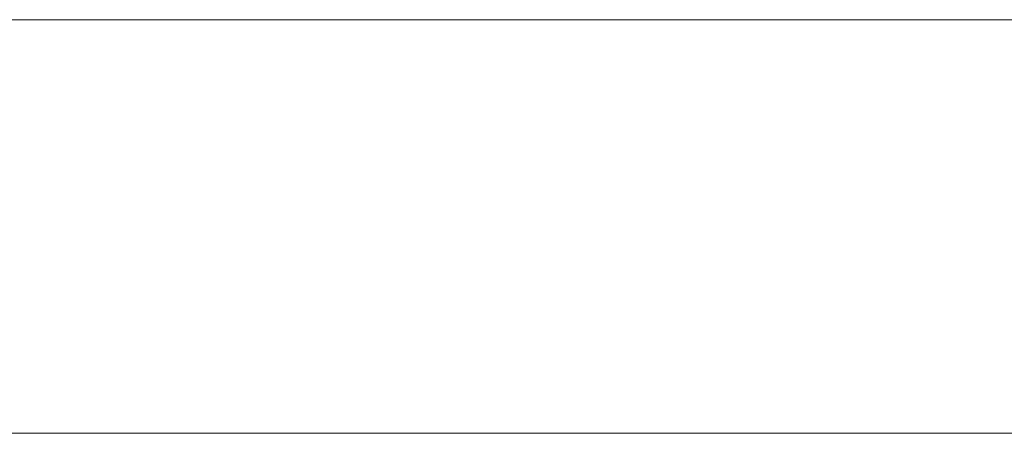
# Model space of a CAD drawing. Header units: centimetres. Extents: x -26.3 to 27.5, y 4.2 to 67.9.
# Tile 238 of 256: x -3.8 to 0.7, y 6 to 7.9. Entities that reach past the tile are written whole.
import ezdxf

# ---------------------------------------------------------------- set-up
doc = ezdxf.new("R2010")
doc.units = ezdxf.units.CM
doc.header["$LTSCALE"] = 2.54
doc.layers.add('Lucido design-1', color=7, linetype='Continuous')

# ---------------------------------------------------------------- blocks, each defined once
blk = doc.blocks.new('Gruppo-3-1')
at = {"color": 94, "linetype": 'Continuous', "lineweight": 9}
for points in [[(-26.32, 7.9002, -1142.1142), (27.48, 7.9002, -1142.1142), (27.48, 7.9002, -1177.8142), (-26.32, 7.9002, -1177.8142)], [(27.48, 7.9002, -1177.8142), (27.48, 6.0002, -1177.8142), (-26.32, 6.0002, -1177.8142), (-26.32, 7.9002, -1177.8142)], [(-26.32, 7.9002, -1142.1142), (-26.32, 6.0002, -1142.1142), (27.48, 6.0002, -1142.1142), (27.48, 7.9002, -1142.1142)], [(-26.32, 7.9002, -1106.0142), (27.48, 7.9002, -1106.0142), (27.48, 7.9002, -1141.7142), (-26.32, 7.9002, -1141.7142)], [(27.48, 7.9002, -1141.7142), (27.48, 6.0002, -1141.7142), (-26.32, 6.0002, -1141.7142), (-26.32, 7.9002, -1141.7142)], [(-26.32, 7.9002, -1106.0142), (-26.32, 6.0002, -1106.0142), (27.48, 6.0002, -1106.0142), (27.48, 7.9002, -1106.0142)], [(-26.32, 6.0002, -1142.1142), (27.48, 6.0002, -1142.1142), (27.48, 6.0002, -1177.8142), (-26.32, 6.0002, -1177.8142)], [(-26.32, 6.0002, -1106.0142), (27.48, 6.0002, -1106.0142), (27.48, 6.0002, -1141.7142), (-26.32, 6.0002, -1141.7142)]]:
    blk.add_3dface(points, dxfattribs=at)

msp = doc.modelspace()

# ---------------------------------------------------------------- block references
at = {"layer": 'Lucido design-1', "color": 7}
msp.add_blockref('Gruppo-3-1', (0, 0), dxfattribs=at)

doc.saveas('drawing.dxf')
